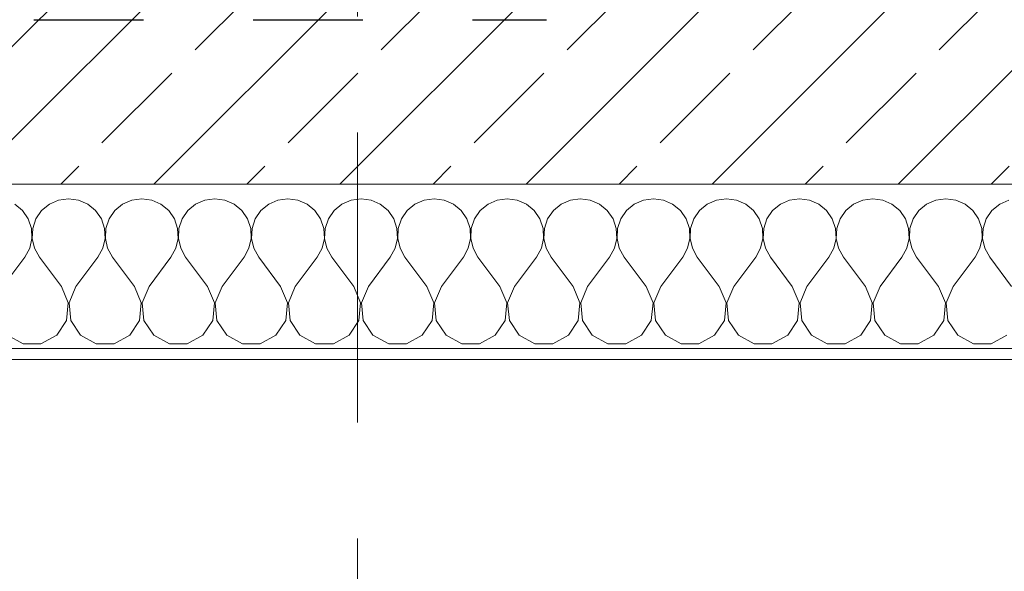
# Model space of a CAD drawing. Header units: metres. Extents: x -4 to 100, y -11 to 17.
# Tile 7 of 256: x 0.222 to 1.12, y -0.348 to 0.155. Entities that reach past the tile are written whole.
import ezdxf

# ---------------------------------------------------------------- set-up
doc = ezdxf.new("R2010")
doc.units = ezdxf.units.M
doc.header["$MEASUREMENT"] = 0
doc.linetypes.add('Punktlinie eng', pattern=[0.0375, 0.0125, -0.025])
doc.linetypes.add('Strichlinie doppelt', pattern=[0.546806, 0.264583, -0.105833, 0.070556, -0.105833])
for name, color, linetype in [('152 - Bemaßung_ Beschriftung.Ausbau', 7, 'Continuous'), ('208 - Marker.Detail', 7, 'Continuous'), ('451 - Universal.Achsen Raster', 7, 'Continuous'), ('603 - Struktur.Bodenplatte_ Decke Roh', 7, 'Continuous'), ('604 - Struktur.Wand Aussen', 7, 'Continuous')]:
    doc.layers.add(name, color=color, linetype=linetype)
doc.styles.add('ERSTELLTER_STIL_2', font='txt')
doc.dimstyles.new('ERSTELLTER_STIL__3', dxfattribs={"dimtxt": 0.1, "dimasz": 0.0532, "dimexe": 0.18, "dimexo": 0.0625, "dimgap": 0, "dimtad": 1, "dimzin": 0, "dimdsep": 46, "dimtxsty": 'ERSTELLTER_STIL_2', "dimblk": 'ARROWHEAD_2', "dimblk1": 'ARROWHEAD_2', "dimblk2": 'ARROWHEAD_2', "dimcen": 0.09, "dimse1": 1, "dimse2": 1, "dimclrd": 7, "dimclre": 7, "dimclrt": 7, "dimazin": 0, "dimtfac": 1, "dimtdec": 4, "dimtmove": 0, "dimatfit": 3, "dimfxl": 1, "dimtolj": 1, "dimtzin": 0, "dimarcsym": 0})
doc.dimstyles.new('ERSTELLTER_STIL__5', dxfattribs={"dimtxt": 0.1, "dimasz": 0.0532, "dimexe": 0.18, "dimexo": 0.0625, "dimgap": 0, "dimtad": 1, "dimtih": 1, "dimtoh": 1, "dimzin": 0, "dimdsep": 46, "dimtxsty": 'ERSTELLTER_STIL_2', "dimblk": 'ARROWHEAD_2', "dimblk1": 'ARROWHEAD_2', "dimblk2": 'ARROWHEAD_2', "dimcen": 0.09, "dimse1": 1, "dimse2": 1, "dimclrd": 7, "dimclre": 7, "dimclrt": 7, "dimazin": 0, "dimtfac": 1, "dimtdec": 4, "dimtmove": 0, "dimatfit": 3, "dimfxl": 1, "dimtolj": 1, "dimtzin": 0, "dimarcsym": 0})
doc.dimstyles.new('ERSTELLTER_STIL__6', dxfattribs={"dimtxt": 0.1, "dimasz": 0.0532, "dimexe": 0.18, "dimexo": 0.0625, "dimgap": 0, "dimtad": 1, "dimtih": 1, "dimtoh": 1, "dimzin": 0, "dimdsep": 46, "dimtxsty": 'ERSTELLTER_STIL_2', "dimblk": 'ARROWHEAD_2', "dimblk1": 'ARROWHEAD_2', "dimblk2": 'ARROWHEAD_2', "dimcen": 0.09, "dimse1": 1, "dimse2": 1, "dimclrd": 7, "dimclre": 7, "dimclrt": 7, "dimazin": 0, "dimtfac": 1, "dimtdec": 4, "dimtmove": 2, "dimatfit": 3, "dimfxl": 1, "dimtolj": 1, "dimtzin": 0, "dimarcsym": 0})
pattern_1 = [(45, (0, 0), (-0.084853, 0.084853), []), (45, (-0.04243, 0.04243), (-0.084853, 0.084853), [0.09, -0.03])]

# ---------------------------------------------------------------- blocks, each defined once
blk = doc.blocks.new('*X117')
at = {"layer": '604 - Struktur.Wand Aussen', "color": 7, "linetype": 'Continuous', "lineweight": 5}
for p, q in [((0.26667, -0.00833), (0.25756, -0.0096)), ((0.27578, -0.0096), (0.26667, -0.00833)), ((0.33333, -0.00833), (0.32422, -0.0096)), ((0.34244, -0.0096), (0.33333, -0.00833)), ((0.4, -0.00833), (0.39089, -0.0096)), ((0.40911, -0.0096), (0.4, -0.00833)), ((0.46667, -0.00833), (0.45756, -0.0096)), ((0.47578, -0.0096), (0.46667, -0.00833)), ((0.53333, -0.00833), (0.52422, -0.0096)), ((0.54244, -0.0096), (0.53333, -0.00833)), ((0.6, -0.00833), (0.59089, -0.0096)), ((0.60911, -0.0096), (0.6, -0.00833)), ((0.66667, -0.00833), (0.65756, -0.0096)), ((0.67578, -0.0096), (0.66667, -0.00833)), ((0.73333, -0.00833), (0.72422, -0.0096)), ((0.74244, -0.0096), (0.73333, -0.00833)), ((0.8, -0.00833), (0.79089, -0.0096)), ((0.80911, -0.0096), (0.8, -0.00833)), ((0.86667, -0.00833), (0.85756, -0.0096)), ((0.87578, -0.0096), (0.86667, -0.00833)), ((0.93333, -0.00833), (0.92422, -0.0096)), ((0.94244, -0.0096), (0.93333, -0.00833)), ((1, -0.00833), (0.99089, -0.0096)), ((1.00911, -0.0096), (1, -0.00833)), ((1.06667, -0.00833), (1.05756, -0.0096)), ((1.07578, -0.0096), (1.06667, -0.00833)), ((0.22461, -0.01918), (0.21752, -0.01331)), ((0.24914, -0.01331), (0.24206, -0.01918)), ((0.25756, -0.0096), (0.24914, -0.01331)), ((0.28419, -0.01331), (0.27578, -0.0096)), ((0.29127, -0.01918), (0.28419, -0.01331)), ((0.31581, -0.01331), (0.30873, -0.01918)), ((0.32422, -0.0096), (0.31581, -0.01331)), ((0.35086, -0.01331), (0.34244, -0.0096)), ((0.35794, -0.01918), (0.35086, -0.01331)), ((0.38248, -0.01331), (0.37539, -0.01918)), ((0.39089, -0.0096), (0.38248, -0.01331)), ((0.41752, -0.01331), (0.40911, -0.0096)), ((0.42461, -0.01918), (0.41752, -0.01331)), ((0.44914, -0.01331), (0.44206, -0.01918)), ((0.45756, -0.0096), (0.44914, -0.01331)), ((0.48419, -0.01331), (0.47578, -0.0096)), ((0.49127, -0.01918), (0.48419, -0.01331)), ((0.51581, -0.01331), (0.50873, -0.01918)), ((0.52422, -0.0096), (0.51581, -0.01331)), ((0.55086, -0.01331), (0.54244, -0.0096)), ((0.55794, -0.01918), (0.55086, -0.01331)), ((0.58248, -0.01331), (0.57539, -0.01918)), ((0.59089, -0.0096), (0.58248, -0.01331)), ((0.61752, -0.01331), (0.60911, -0.0096)), ((0.62461, -0.01918), (0.61752, -0.01331)), ((0.64914, -0.01331), (0.64206, -0.01918)), ((0.65756, -0.0096), (0.64914, -0.01331)), ((0.68419, -0.01331), (0.67578, -0.0096)), ((0.69127, -0.01918), (0.68419, -0.01331)), ((0.71581, -0.01331), (0.70873, -0.01918)), ((0.72422, -0.0096), (0.71581, -0.01331)), ((0.75086, -0.01331), (0.74244, -0.0096)), ((0.75794, -0.01918), (0.75086, -0.01331)), ((0.78248, -0.01331), (0.77539, -0.01918)), ((0.79089, -0.0096), (0.78248, -0.01331)), ((0.81752, -0.01331), (0.80911, -0.0096)), ((0.82461, -0.01918), (0.81752, -0.01331)), ((0.84914, -0.01331), (0.84206, -0.01918)), ((0.85756, -0.0096), (0.84914, -0.01331)), ((0.88419, -0.01331), (0.87578, -0.0096)), ((0.89127, -0.01918), (0.88419, -0.01331)), ((0.91581, -0.01331), (0.90873, -0.01918)), ((0.92422, -0.0096), (0.91581, -0.01331)), ((0.95086, -0.01331), (0.94244, -0.0096)), ((0.95794, -0.01918), (0.95086, -0.01331)), ((0.98248, -0.01331), (0.97539, -0.01918)), ((0.99089, -0.0096), (0.98248, -0.01331)), ((1.01752, -0.01331), (1.00911, -0.0096)), ((1.02461, -0.01918), (1.01752, -0.01331)), ((1.04914, -0.01331), (1.04206, -0.01918)), ((1.05756, -0.0096), (1.04914, -0.01331)), ((1.08419, -0.01331), (1.07578, -0.0096)), ((1.09127, -0.01918), (1.08419, -0.01331)), ((1.11581, -0.01331), (1.10873, -0.01918)), ((1.12422, -0.0096), (1.11581, -0.01331)), ((0.22981, -0.02676), (0.22461, -0.01918)), ((0.23275, -0.03547), (0.22981, -0.02676)), ((0.23685, -0.02676), (0.23391, -0.03547)), ((0.24206, -0.01918), (0.23685, -0.02676)), ((0.29648, -0.02676), (0.29127, -0.01918)), ((0.29942, -0.03547), (0.29648, -0.02676)), ((0.30352, -0.02676), (0.30058, -0.03547)), ((0.30873, -0.01918), (0.30352, -0.02676)), ((0.36315, -0.02676), (0.35794, -0.01918)), ((0.36609, -0.03547), (0.36315, -0.02676)), ((0.37019, -0.02676), (0.36725, -0.03547)), ((0.37539, -0.01918), (0.37019, -0.02676)), ((0.42981, -0.02676), (0.42461, -0.01918)), ((0.43275, -0.03547), (0.42981, -0.02676)), ((0.43685, -0.02676), (0.43391, -0.03547)), ((0.44206, -0.01918), (0.43685, -0.02676)), ((0.49648, -0.02676), (0.49127, -0.01918)), ((0.49942, -0.03547), (0.49648, -0.02676)), ((0.50352, -0.02676), (0.50058, -0.03547)), ((0.50873, -0.01918), (0.50352, -0.02676)), ((0.56315, -0.02676), (0.55794, -0.01918)), ((0.56609, -0.03547), (0.56315, -0.02676)), ((0.57019, -0.02676), (0.56725, -0.03547)), ((0.57539, -0.01918), (0.57019, -0.02676)), ((0.62981, -0.02676), (0.62461, -0.01918)), ((0.63275, -0.03547), (0.62981, -0.02676)), ((0.63685, -0.02676), (0.63391, -0.03547)), ((0.64206, -0.01918), (0.63685, -0.02676)), ((0.69648, -0.02676), (0.69127, -0.01918)), ((0.69942, -0.03547), (0.69648, -0.02676)), ((0.70352, -0.02676), (0.70058, -0.03547)), ((0.70873, -0.01918), (0.70352, -0.02676)), ((0.76315, -0.02676), (0.75794, -0.01918)), ((0.76609, -0.03547), (0.76315, -0.02676)), ((0.77019, -0.02676), (0.76725, -0.03547)), ((0.77539, -0.01918), (0.77019, -0.02676)), ((0.82981, -0.02676), (0.82461, -0.01918)), ((0.83275, -0.03547), (0.82981, -0.02676)), ((0.83685, -0.02676), (0.83391, -0.03547)), ((0.84206, -0.01918), (0.83685, -0.02676)), ((0.89648, -0.02676), (0.89127, -0.01918)), ((0.89942, -0.03547), (0.89648, -0.02676)), ((0.90352, -0.02676), (0.90058, -0.03547)), ((0.90873, -0.01918), (0.90352, -0.02676)), ((0.96315, -0.02676), (0.95794, -0.01918)), ((0.96609, -0.03547), (0.96315, -0.02676)), ((0.97019, -0.02676), (0.96725, -0.03547)), ((0.97539, -0.01918), (0.97019, -0.02676)), ((1.02981, -0.02676), (1.02461, -0.01918)), ((1.03275, -0.03547), (1.02981, -0.02676)), ((1.03685, -0.02676), (1.03391, -0.03547)), ((1.04206, -0.01918), (1.03685, -0.02676)), ((1.09648, -0.02676), (1.09127, -0.01918)), ((1.09942, -0.03547), (1.09648, -0.02676)), ((1.10352, -0.02676), (1.10058, -0.03547)), ((1.10873, -0.01918), (1.10352, -0.02676)), ((0.2332, -0.04466), (0.23275, -0.03547)), ((0.23391, -0.03547), (0.23347, -0.04466)), ((0.29987, -0.04466), (0.29942, -0.03547)), ((0.30058, -0.03547), (0.30013, -0.04466)), ((0.36653, -0.04466), (0.36609, -0.03547)), ((0.36725, -0.03547), (0.3668, -0.04466)), ((0.4332, -0.04466), (0.43275, -0.03547)), ((0.43391, -0.03547), (0.43347, -0.04466)), ((0.49987, -0.04466), (0.49942, -0.03547)), ((0.50058, -0.03547), (0.50013, -0.04466)), ((0.56653, -0.04466), (0.56609, -0.03547)), ((0.56725, -0.03547), (0.5668, -0.04466)), ((0.6332, -0.04466), (0.63275, -0.03547)), ((0.63391, -0.03547), (0.63347, -0.04466)), ((0.69987, -0.04466), (0.69942, -0.03547)), ((0.70058, -0.03547), (0.70013, -0.04466)), ((0.76653, -0.04466), (0.76609, -0.03547)), ((0.76725, -0.03547), (0.7668, -0.04466)), ((0.8332, -0.04466), (0.83275, -0.03547)), ((0.83391, -0.03547), (0.83347, -0.04466)), ((0.89987, -0.04466), (0.89942, -0.03547)), ((0.90058, -0.03547), (0.90013, -0.04466)), ((0.96653, -0.04466), (0.96609, -0.03547)), ((0.96725, -0.03547), (0.9668, -0.04466)), ((1.0332, -0.04466), (1.03275, -0.03547)), ((1.03391, -0.03547), (1.03347, -0.04466)), ((1.09987, -0.04466), (1.09942, -0.03547)), ((1.10058, -0.03547), (1.10013, -0.04466)), ((0.23112, -0.05362), (0.2332, -0.04466)), ((0.23347, -0.04466), (0.23555, -0.05362)), ((0.29778, -0.05362), (0.29987, -0.04466)), ((0.30013, -0.04466), (0.30222, -0.05362)), ((0.36445, -0.05362), (0.36653, -0.04466)), ((0.3668, -0.04466), (0.36888, -0.05362)), ((0.43112, -0.05362), (0.4332, -0.04466)), ((0.43347, -0.04466), (0.43555, -0.05362)), ((0.49778, -0.05362), (0.49987, -0.04466)), ((0.50013, -0.04466), (0.50222, -0.05362)), ((0.56445, -0.05362), (0.56653, -0.04466)), ((0.5668, -0.04466), (0.56888, -0.05362)), ((0.63112, -0.05362), (0.6332, -0.04466)), ((0.63347, -0.04466), (0.63555, -0.05362)), ((0.69778, -0.05362), (0.69987, -0.04466)), ((0.70013, -0.04466), (0.70222, -0.05362)), ((0.76445, -0.05362), (0.76653, -0.04466)), ((0.7668, -0.04466), (0.76888, -0.05362)), ((0.83112, -0.05362), (0.8332, -0.04466)), ((0.83347, -0.04466), (0.83555, -0.05362)), ((0.89778, -0.05362), (0.89987, -0.04466)), ((0.90013, -0.04466), (0.90222, -0.05362)), ((0.96445, -0.05362), (0.96653, -0.04466)), ((0.9668, -0.04466), (0.96888, -0.05362)), ((1.03112, -0.05362), (1.0332, -0.04466)), ((1.03347, -0.04466), (1.03555, -0.05362)), ((1.09778, -0.05362), (1.09987, -0.04466)), ((1.10013, -0.04466), (1.10222, -0.05362)), ((0.22667, -0.06167), (0.23112, -0.05362)), ((0.23555, -0.05362), (0.24, -0.06167)), ((0.29333, -0.06167), (0.29778, -0.05362)), ((0.30222, -0.05362), (0.30667, -0.06167)), ((0.36, -0.06167), (0.36445, -0.05362)), ((0.36888, -0.05362), (0.37333, -0.06167)), ((0.42667, -0.06167), (0.43112, -0.05362)), ((0.43555, -0.05362), (0.44, -0.06167)), ((0.49333, -0.06167), (0.49778, -0.05362)), ((0.50222, -0.05362), (0.50667, -0.06167)), ((0.56, -0.06167), (0.56445, -0.05362)), ((0.56888, -0.05362), (0.57333, -0.06167)), ((0.62667, -0.06167), (0.63112, -0.05362)), ((0.63555, -0.05362), (0.64, -0.06167)), ((0.69333, -0.06167), (0.69778, -0.05362)), ((0.70222, -0.05362), (0.70667, -0.06167)), ((0.76, -0.06167), (0.76445, -0.05362)), ((0.76888, -0.05362), (0.77333, -0.06167)), ((0.82667, -0.06167), (0.83112, -0.05362)), ((0.83555, -0.05362), (0.84, -0.06167)), ((0.89333, -0.06167), (0.89778, -0.05362)), ((0.90222, -0.05362), (0.90667, -0.06167)), ((0.96, -0.06167), (0.96445, -0.05362)), ((0.96888, -0.05362), (0.97333, -0.06167)), ((1.02667, -0.06167), (1.03112, -0.05362)), ((1.03555, -0.05362), (1.04, -0.06167)), ((1.09333, -0.06167), (1.09778, -0.05362)), ((1.10222, -0.05362), (1.10667, -0.06167)), ((0.20667, -0.08833), (0.22667, -0.06167)), ((0.26, -0.08833), (0.24, -0.06167)), ((0.27333, -0.08833), (0.29333, -0.06167)), ((0.32667, -0.08833), (0.30667, -0.06167)), ((0.34, -0.08833), (0.36, -0.06167)), ((0.39333, -0.08833), (0.37333, -0.06167)), ((0.40667, -0.08833), (0.42667, -0.06167)), ((0.46, -0.08833), (0.44, -0.06167)), ((0.47333, -0.08833), (0.49333, -0.06167)), ((0.52667, -0.08833), (0.50667, -0.06167)), ((0.54, -0.08833), (0.56, -0.06167)), ((0.59333, -0.08833), (0.57333, -0.06167)), ((0.60667, -0.08833), (0.62667, -0.06167)), ((0.66, -0.08833), (0.64, -0.06167)), ((0.67333, -0.08833), (0.69333, -0.06167)), ((0.72667, -0.08833), (0.70667, -0.06167)), ((0.74, -0.08833), (0.76, -0.06167)), ((0.79333, -0.08833), (0.77333, -0.06167)), ((0.80667, -0.08833), (0.82667, -0.06167)), ((0.86, -0.08833), (0.84, -0.06167)), ((0.87333, -0.08833), (0.89333, -0.06167)), ((0.92667, -0.08833), (0.90667, -0.06167)), ((0.94, -0.08833), (0.96, -0.06167)), ((0.99333, -0.08833), (0.97333, -0.06167)), ((1.00667, -0.08833), (1.02667, -0.06167)), ((1.06, -0.08833), (1.04, -0.06167)), ((1.07333, -0.08833), (1.09333, -0.06167)), ((1.12667, -0.08833), (1.10667, -0.06167)), ((0.26629, -0.1033), (0.26, -0.08833)), ((0.27333, -0.08833), (0.26705, -0.1033)), ((0.33295, -0.1033), (0.32667, -0.08833)), ((0.34, -0.08833), (0.33371, -0.1033)), ((0.39962, -0.1033), (0.39333, -0.08833)), ((0.40667, -0.08833), (0.40038, -0.1033)), ((0.46629, -0.1033), (0.46, -0.08833)), ((0.47333, -0.08833), (0.46705, -0.1033)), ((0.53295, -0.1033), (0.52667, -0.08833)), ((0.54, -0.08833), (0.53371, -0.1033)), ((0.59962, -0.1033), (0.59333, -0.08833)), ((0.60667, -0.08833), (0.60038, -0.1033)), ((0.66629, -0.1033), (0.66, -0.08833)), ((0.67333, -0.08833), (0.66705, -0.1033)), ((0.73295, -0.1033), (0.72667, -0.08833)), ((0.74, -0.08833), (0.73371, -0.1033)), ((0.79962, -0.1033), (0.79333, -0.08833)), ((0.80667, -0.08833), (0.80038, -0.1033)), ((0.86629, -0.1033), (0.86, -0.08833)), ((0.87333, -0.08833), (0.86705, -0.1033)), ((0.93295, -0.1033), (0.92667, -0.08833)), ((0.94, -0.08833), (0.93371, -0.1033)), ((0.99962, -0.1033), (0.99333, -0.08833)), ((1.00667, -0.08833), (1.00038, -0.1033)), ((1.06629, -0.1033), (1.06, -0.08833)), ((1.07333, -0.08833), (1.06705, -0.1033)), ((0.26475, -0.11947), (0.26629, -0.1033)), ((0.26705, -0.1033), (0.26858, -0.11947)), ((0.33142, -0.11947), (0.33295, -0.1033)), ((0.33371, -0.1033), (0.33525, -0.11947)), ((0.39808, -0.11947), (0.39962, -0.1033)), ((0.40038, -0.1033), (0.40192, -0.11947)), ((0.46475, -0.11947), (0.46629, -0.1033)), ((0.46705, -0.1033), (0.46858, -0.11947)), ((0.53142, -0.11947), (0.53295, -0.1033)), ((0.53371, -0.1033), (0.53525, -0.11947)), ((0.59808, -0.11947), (0.59962, -0.1033)), ((0.60038, -0.1033), (0.60192, -0.11947)), ((0.66475, -0.11947), (0.66629, -0.1033)), ((0.66705, -0.1033), (0.66858, -0.11947)), ((0.73142, -0.11947), (0.73295, -0.1033)), ((0.73371, -0.1033), (0.73525, -0.11947)), ((0.79808, -0.11947), (0.79962, -0.1033)), ((0.80038, -0.1033), (0.80192, -0.11947)), ((0.86475, -0.11947), (0.86629, -0.1033)), ((0.86705, -0.1033), (0.86858, -0.11947)), ((0.93142, -0.11947), (0.93295, -0.1033)), ((0.93371, -0.1033), (0.93525, -0.11947)), ((0.99808, -0.11947), (0.99962, -0.1033)), ((1.00038, -0.1033), (1.00192, -0.11947)), ((1.06475, -0.11947), (1.06629, -0.1033)), ((1.06705, -0.1033), (1.06858, -0.11947)), ((0.25576, -0.13299), (0.26475, -0.11947)), ((0.26858, -0.11947), (0.27757, -0.13299)), ((0.32243, -0.13299), (0.33142, -0.11947)), ((0.33525, -0.11947), (0.34424, -0.13299)), ((0.3891, -0.13299), (0.39808, -0.11947)), ((0.40192, -0.11947), (0.4109, -0.13299)), ((0.45576, -0.13299), (0.46475, -0.11947)), ((0.46858, -0.11947), (0.47757, -0.13299)), ((0.52243, -0.13299), (0.53142, -0.11947)), ((0.53525, -0.11947), (0.54424, -0.13299)), ((0.5891, -0.13299), (0.59808, -0.11947)), ((0.60192, -0.11947), (0.6109, -0.13299)), ((0.65576, -0.13299), (0.66475, -0.11947)), ((0.66858, -0.11947), (0.67757, -0.13299)), ((0.72243, -0.13299), (0.73142, -0.11947)), ((0.73525, -0.11947), (0.74424, -0.13299)), ((0.7891, -0.13299), (0.79808, -0.11947)), ((0.80192, -0.11947), (0.8109, -0.13299)), ((0.85576, -0.13299), (0.86475, -0.11947)), ((0.86858, -0.11947), (0.87757, -0.13299)), ((0.92243, -0.13299), (0.93142, -0.11947)), ((0.93525, -0.11947), (0.94424, -0.13299)), ((0.9891, -0.13299), (0.99808, -0.11947)), ((1.00192, -0.11947), (1.0109, -0.13299)), ((1.05576, -0.13299), (1.06475, -0.11947)), ((1.06858, -0.11947), (1.07757, -0.13299)), ((0.2109, -0.13299), (0.22521, -0.14066)), ((0.24145, -0.14066), (0.25576, -0.13299)), ((0.27757, -0.13299), (0.29188, -0.14066)), ((0.30812, -0.14066), (0.32243, -0.13299)), ((0.34424, -0.13299), (0.35855, -0.14066)), ((0.37479, -0.14066), (0.3891, -0.13299)), ((0.4109, -0.13299), (0.42521, -0.14066)), ((0.44145, -0.14066), (0.45576, -0.13299)), ((0.47757, -0.13299), (0.49188, -0.14066)), ((0.50812, -0.14066), (0.52243, -0.13299)), ((0.54424, -0.13299), (0.55855, -0.14066)), ((0.57479, -0.14066), (0.5891, -0.13299)), ((0.6109, -0.13299), (0.62521, -0.14066)), ((0.64145, -0.14066), (0.65576, -0.13299)), ((0.67757, -0.13299), (0.69188, -0.14066)), ((0.70812, -0.14066), (0.72243, -0.13299)), ((0.74424, -0.13299), (0.75855, -0.14066)), ((0.77479, -0.14066), (0.7891, -0.13299)), ((0.8109, -0.13299), (0.82521, -0.14066)), ((0.84145, -0.14066), (0.85576, -0.13299)), ((0.87757, -0.13299), (0.89188, -0.14066)), ((0.90812, -0.14066), (0.92243, -0.13299)), ((0.94424, -0.13299), (0.95855, -0.14066)), ((0.97479, -0.14066), (0.9891, -0.13299)), ((1.0109, -0.13299), (1.02521, -0.14066)), ((1.04145, -0.14066), (1.05576, -0.13299)), ((1.07757, -0.13299), (1.09188, -0.14066)), ((1.10812, -0.14066), (1.12243, -0.13299)), ((0.22521, -0.14066), (0.24145, -0.14066)), ((0.29188, -0.14066), (0.30812, -0.14066)), ((0.35855, -0.14066), (0.37479, -0.14066)), ((0.42521, -0.14066), (0.44145, -0.14066)), ((0.49188, -0.14066), (0.50812, -0.14066)), ((0.55855, -0.14066), (0.57479, -0.14066)), ((0.62521, -0.14066), (0.64145, -0.14066)), ((0.69188, -0.14066), (0.70812, -0.14066)), ((0.75855, -0.14066), (0.77479, -0.14066)), ((0.82521, -0.14066), (0.84145, -0.14066)), ((0.89188, -0.14066), (0.90812, -0.14066)), ((0.95855, -0.14066), (0.97479, -0.14066)), ((1.02521, -0.14066), (1.04145, -0.14066)), ((1.09188, -0.14066), (1.10812, -0.14066))]:
    blk.add_line(p, q, dxfattribs=at)
blk = doc.blocks.new('*D419')
at = {"layer": '152 - Bemaßung_ Beschriftung.Ausbau', "color": 7, "linetype": 'Continuous', "lineweight": 5}
for p, q in [((-1.71, 0.26521), (-1.64, 0.22479)), ((-1.675, 0.005), (-1.675, 0.245)), ((-1.71, 0.02521), (-1.64, -0.01521))]:
    blk.add_line(p, q, dxfattribs=at)
at = {"layer": '152 - Bemaßung_ Beschriftung.Ausbau', "color": 7, "lineweight": 5, "insert": (-1.695, 0.04911), "char_height": 0.1, "attachment_point": 7, "rotation": 90, "style": 'ERSTELLTER_STIL_2'}
blk.add_mtext('\\A1;{\\pql;\\fArial|b0|i0|c0|p38;24}', dxfattribs=at)
blk = doc.blocks.new('ARROWHEAD_2')
at = {"color": 0, "linetype": 'Continuous', "lineweight": 0}
for p, q in [((-0.378, -0.655), (0.378, 0.655)), ((0, 0), (-1, 0))]:
    blk.add_line(p, q, dxfattribs=at)
blk = doc.blocks.new('*D420')
at = {"layer": '152 - Bemaßung_ Beschriftung.Ausbau', "color": 7, "linetype": 'Continuous', "lineweight": 5}
for p, q in [((-1.71, 5.89269), (-1.64, 5.85228)), ((-1.675, 0.245), (-1.675, 5.87248)), ((-1.71, 0.26521), (-1.64, 0.22479)), ((-1.6225, 0.245), (-1.7275, 0.245)), ((-1.675, 0.005), (-1.675, 0.245))]:
    blk.add_line(p, q, dxfattribs=at)
at = {"layer": '152 - Bemaßung_ Beschriftung.Ausbau', "color": 7, "lineweight": 5, "char_height": 0.1, "attachment_point": 7, "rotation": 90, "style": 'ERSTELLTER_STIL_2'}
for s, insert in [('\\A1;{\\pql;\\fArial|b0|i0|c0|p38;15}', (-1.695, 5.70048)), ('\\A1;{\\pql;\\fArial|b0|i0|c0|p38;5,62\\fArial|b0|i0|c0|p38;\\A1{\\H.66x;\\S75^  ;}}', (-1.67559, 2.79974))]:
    blk.add_mtext(s, dxfattribs=dict(at, insert=insert))
blk = doc.blocks.new('*D428')
at = {"layer": '152 - Bemaßung_ Beschriftung.Ausbau', "color": 7, "linetype": 'Continuous', "lineweight": 5}
for p, q in [((-2.21, 0.27019), (-2.14, 0.22978)), ((-2.14, 0.22479), (-2.21, 0.26521)), ((-2.175, 0.005), (-2.175, 0.245)), ((-2.21, 0.02521), (-2.14, -0.01521)), ((-2.1225, 0.005), (-2.2275, 0.005)), ((-2.175, -0.145), (-2.175, 0.005))]:
    blk.add_line(p, q, dxfattribs=at)
at = {"layer": '152 - Bemaßung_ Beschriftung.Ausbau', "color": 7, "lineweight": 5, "insert": (-2.195, 0.04911), "char_height": 0.1, "attachment_point": 7, "rotation": 90, "style": 'ERSTELLTER_STIL_2'}
blk.add_mtext('\\A1;{\\pql;\\fArial|b0|i0|c0|p38;24}', dxfattribs=at)
blk = doc.blocks.new('*D429')
at = {"layer": '152 - Bemaßung_ Beschriftung.Ausbau', "color": 7, "linetype": 'Continuous', "lineweight": 5}
for p, q in [((-2.21, 0.27019), (-2.14, 0.22978)), ((-2.14, 0.22479), (-2.21, 0.26521)), ((-2.1225, 0.245), (-2.2275, 0.245)), ((-2.175, 0.245), (-2.175, 0.24998)), ((-2.175, 0.005), (-2.175, 0.245))]:
    blk.add_line(p, q, dxfattribs=at)
blk = doc.blocks.new('*D441')
at = {"layer": '152 - Bemaßung_ Beschriftung.Ausbau', "color": 7, "linetype": 'Continuous', "lineweight": 5}
for p, q in [((-0.165, -4.1125), (-0.165, -4.0075)), ((-0.015, -4.1125), (-0.015, -4.0075)), ((-0.14479, -4.025), (-0.18521, -4.095)), ((0.00521, -4.025), (-0.03521, -4.095)), ((-0.19923, -4.06), (-0.165, -4.06)), ((-0.165, -4.06), (-0.015, -4.06)), ((-0.015, -4.06), (1.12, -4.06))]:
    blk.add_line(p, q, dxfattribs=at)
at = {"layer": '152 - Bemaßung_ Beschriftung.Ausbau', "color": 7, "lineweight": 5, "insert": (-0.16511, -4.0505), "char_height": 0.1, "attachment_point": 7, "style": 'ERSTELLTER_STIL_2'}
blk.add_mtext('\\A1;{\\pql;\\fArial|b0|i0|c0|p38;15}', dxfattribs=at)
blk = doc.blocks.new('*D442')
at = {"layer": '152 - Bemaßung_ Beschriftung.Ausbau', "color": 7, "linetype": 'Continuous', "lineweight": 5}
for p, q in [((1.12, -4.1125), (1.12, -4.0075)), ((0.00521, -4.025), (-0.03521, -4.095)), ((1.14021, -4.025), (1.09979, -4.095)), ((-0.015, -4.06), (1.12, -4.06)), ((1.12, -4.06), (3.52, -4.06))]:
    blk.add_line(p, q, dxfattribs=at)
at = {"layer": '152 - Bemaßung_ Beschriftung.Ausbau', "color": 7, "lineweight": 5, "insert": (0.39443, -4.05941), "char_height": 0.1, "attachment_point": 7, "style": 'ERSTELLTER_STIL_2'}
blk.add_mtext('\\A1;{\\pql;\\fArial|b0|i0|c0|p38;1,13\\fArial|b0|i0|c0|p38;\\A1{\\H.66x;\\S5^  ;}}', dxfattribs=at)
blk = doc.blocks.new('*D443')
at = {"layer": '152 - Bemaßung_ Beschriftung.Ausbau', "color": 7, "linetype": 'Continuous', "lineweight": 5}
for p, q in [((1.14021, -4.025), (1.09979, -4.095)), ((3.54021, -4.025), (3.49979, -4.095)), ((1.12, -4.06), (3.52, -4.06))]:
    blk.add_line(p, q, dxfattribs=at)
at = {"layer": '152 - Bemaßung_ Beschriftung.Ausbau', "color": 7, "lineweight": 5, "char_height": 0.1, "attachment_point": 7, "style": 'ERSTELLTER_STIL_2'}
for s, insert in [('\\A1;{\\pql;\\fArial|b0|i0|c0|p38;2,40}', (2.18697, -4.04)), ('\\A1;{\\pql;\\fArial|b0|i0|c0|p38;2,01}', (2.18697, -4.18))]:
    blk.add_mtext(s, dxfattribs=dict(at, insert=insert))
blk = doc.blocks.new('*D478')
at = {"layer": '152 - Bemaßung_ Beschriftung.Ausbau', "color": 7, "linetype": 'Continuous', "lineweight": 5}
for p, q in [((-0.015, -4.6125), (-0.015, -4.5075)), ((0.00521, -4.525), (-0.03521, -4.595)), ((0.24521, -4.525), (0.20479, -4.595)), ((-0.165, -4.56), (-0.015, -4.56)), ((-0.015, -4.56), (0.225, -4.56))]:
    blk.add_line(p, q, dxfattribs=at)
at = {"layer": '152 - Bemaßung_ Beschriftung.Ausbau', "color": 7, "lineweight": 5, "insert": (0.02911, -4.54), "char_height": 0.1, "attachment_point": 7, "style": 'ERSTELLTER_STIL_2'}
blk.add_mtext('\\A1;{\\pql;\\fArial|b0|i0|c0|p38;24}', dxfattribs=at)
blk = doc.blocks.new('*D479')
at = {"layer": '152 - Bemaßung_ Beschriftung.Ausbau', "color": 7, "linetype": 'Continuous', "lineweight": 5}
for p, q in [((0.225, -4.6125), (0.225, -4.5075)), ((4.04499, -4.6125), (4.04499, -4.5075)), ((0.24521, -4.525), (0.20479, -4.595)), ((4.0652, -4.525), (4.02478, -4.595)), ((-0.015, -4.56), (0.225, -4.56)), ((0.225, -4.56), (4.04499, -4.56)), ((4.04499, -4.56), (4.19499, -4.56))]:
    blk.add_line(p, q, dxfattribs=at)
at = {"layer": '152 - Bemaßung_ Beschriftung.Ausbau', "color": 7, "lineweight": 5, "char_height": 0.1, "attachment_point": 7, "style": 'ERSTELLTER_STIL_2'}
for s, insert in [('\\A1;{\\pql;\\fArial|b0|i0|c0|p38;3,82}', (1.92608, -4.54)), ('\\A1;{\\pql;\\fArial|b0|i0|c0|p38;15}', (3.87299, -4.54))]:
    blk.add_mtext(s, dxfattribs=dict(at, insert=insert))
blk = doc.blocks.new('*D518')
at = {"layer": '152 - Bemaßung_ Beschriftung.Ausbau', "color": 7, "linetype": 'Continuous', "lineweight": 5}
for p, q in [((-0.165, -5.1125), (-0.165, -5.0075)), ((-0.015, -5.1125), (-0.015, -5.0075)), ((-0.14479, -5.025), (-0.18521, -5.095)), ((0.00521, -5.025), (-0.03521, -5.095)), ((-0.19923, -5.06), (-0.165, -5.06)), ((-0.165, -5.06), (-0.015, -5.06)), ((-0.015, -5.06), (0.225, -5.06))]:
    blk.add_line(p, q, dxfattribs=at)
at = {"layer": '152 - Bemaßung_ Beschriftung.Ausbau', "color": 7, "lineweight": 5, "insert": (-0.16511, -5.0505), "char_height": 0.1, "attachment_point": 7, "style": 'ERSTELLTER_STIL_2'}
blk.add_mtext('\\A1;{\\pql;\\fArial|b0|i0|c0|p38;15}', dxfattribs=at)
blk = doc.blocks.new('*D519')
at = {"layer": '152 - Bemaßung_ Beschriftung.Ausbau', "color": 7, "linetype": 'Continuous', "lineweight": 5}
for p, q in [((0.00521, -5.025), (-0.03521, -5.095)), ((0.24521, -5.025), (0.20479, -5.095)), ((-0.015, -5.06), (0.225, -5.06))]:
    blk.add_line(p, q, dxfattribs=at)
at = {"layer": '152 - Bemaßung_ Beschriftung.Ausbau', "color": 7, "lineweight": 5, "char_height": 0.1, "attachment_point": 7, "style": 'ERSTELLTER_STIL_2'}
for s, insert in [('\\A1;{\\pql;\\fArial|b0|i0|c0|p38;15\\fArial|b0|i0|c0|p38;\\A1{\\H.66x;\\S5^  ;}}', (0.20157, -5.04897)), ('\\A1;{\\pql;\\fArial|b0|i0|c0|p38;24}', (0.02911, -5.04))]:
    blk.add_mtext(s, dxfattribs=dict(at, insert=insert))
blk = doc.blocks.new('*D520')
at = {"layer": '152 - Bemaßung_ Beschriftung.Ausbau', "color": 7, "linetype": 'Continuous', "lineweight": 5}
for p, q in [((0.225, -5.1125), (0.225, -5.0075)), ((0.37999, -5.1125), (0.37999, -5.0075)), ((0.24521, -5.025), (0.20479, -5.095)), ((0.4002, -5.025), (0.35978, -5.095)), ((-0.015, -5.06), (0.225, -5.06)), ((0.225, -5.06), (0.37999, -5.06)), ((0.37999, -5.06), (0.67999, -5.06))]:
    blk.add_line(p, q, dxfattribs=at)
blk = doc.blocks.new('*D521')
at = {"layer": '152 - Bemaßung_ Beschriftung.Ausbau', "color": 7, "linetype": 'Continuous', "lineweight": 5}
for p, q in [((0.4002, -5.025), (0.35978, -5.095)), ((0.7002, -5.025), (0.65978, -5.095)), ((0.37999, -5.06), (0.67999, -5.06))]:
    blk.add_line(p, q, dxfattribs=at)
at = {"layer": '152 - Bemaßung_ Beschriftung.Ausbau', "color": 7, "lineweight": 5, "insert": (0.4541, -5.04), "char_height": 0.1, "attachment_point": 7, "style": 'ERSTELLTER_STIL_2'}
blk.add_mtext('\\A1;{\\pql;\\fArial|b0|i0|c0|p38;30}', dxfattribs=at)
blk = doc.blocks.new('*D522')
at = {"layer": '152 - Bemaßung_ Beschriftung.Ausbau', "color": 7, "linetype": 'Continuous', "lineweight": 5}
for p, q in [((0.67999, -5.1125), (0.67999, -5.0075)), ((3.97999, -5.1125), (3.97999, -5.0075)), ((0.7002, -5.025), (0.65978, -5.095)), ((4.0002, -5.025), (3.95978, -5.095)), ((0.37999, -5.06), (0.67999, -5.06)), ((0.67999, -5.06), (3.97999, -5.06)), ((3.97999, -5.06), (4.27999, -5.06))]:
    blk.add_line(p, q, dxfattribs=at)
at = {"layer": '152 - Bemaßung_ Beschriftung.Ausbau', "color": 7, "lineweight": 5, "insert": (2.19696, -5.04), "char_height": 0.1, "attachment_point": 7, "style": 'ERSTELLTER_STIL_2'}
blk.add_mtext('\\A1;{\\pql;\\fArial|b0|i0|c0|p38;3,30}', dxfattribs=at)
blk = doc.blocks.new('*D562')
at = {"layer": '152 - Bemaßung_ Beschriftung.Ausbau', "color": 7, "linetype": 'Continuous', "lineweight": 5}
for p, q in [((-0.165, -6.1125), (-0.165, -6.0075)), ((62.42503, -6.1125), (62.42503, -6.0075)), ((-0.14479, -6.025), (-0.18521, -6.095)), ((62.40482, -6.095), (62.44523, -6.025)), ((-0.19923, -6.06), (-0.165, -6.06)), ((-0.165, -6.06), (62.42503, -6.06)), ((62.42503, -6.06), (62.45926, -6.06))]:
    blk.add_line(p, q, dxfattribs=at)
at = {"layer": '152 - Bemaßung_ Beschriftung.Ausbau', "color": 7, "lineweight": 5, "insert": (30.95904, -6.04), "char_height": 0.1, "attachment_point": 7, "style": 'ERSTELLTER_STIL_2'}
blk.add_mtext('\\A1;{\\pql;\\fArial|b0|i0|c0|p38;62,59}', dxfattribs=at)
blk = doc.blocks.new('*D747')
at = {"layer": '152 - Bemaßung_ Beschriftung.Ausbau', "color": 7, "linetype": 'Continuous', "lineweight": 5}
for p, q in [((-0.165, -5.6125), (-0.165, -5.5075)), ((43.74, -5.6125), (43.74, -5.5075)), ((-0.14479, -5.525), (-0.18521, -5.595)), ((43.76021, -5.525), (43.71979, -5.595)), ((-0.19923, -5.56), (-0.165, -5.56)), ((-0.165, -5.56), (43.74, -5.56)), ((43.74, -5.56), (43.89, -5.56))]:
    blk.add_line(p, q, dxfattribs=at)
at = {"layer": '152 - Bemaßung_ Beschriftung.Ausbau', "color": 7, "lineweight": 5, "char_height": 0.1, "attachment_point": 7, "style": 'ERSTELLTER_STIL_2'}
for s, insert in [('\\A1;{\\pql;\\fArial|b0|i0|c0|p38;43,90\\fArial|b0|i0|c0|p38;\\A1{\\H.66x;\\S5^  ;}}', (21.59149, -5.55941)), ('\\A1;{\\pql;\\fArial|b0|i0|c0|p38;15}', (43.73989, -5.5505))]:
    blk.add_mtext(s, dxfattribs=dict(at, insert=insert))

msp = doc.modelspace()

# ---------------------------------------------------------------- hatches: boundary and pattern name
at = {"layer": '604 - Struktur.Wand Aussen', "linetype": 'Continuous', "lineweight": 0, "true_color": 0x000000}
h = msp.add_hatch(dxfattribs=at)
h.set_pattern_fill('Beton__Stahlbeton_0001', color=18, style=0, pattern_type=2)
h.set_pattern_definition(pattern_1)
h.paths.add_polyline_path([(0.225, 0.245), (-0.015, 0.005), (0.225, 0.005)])
h = msp.add_hatch(dxfattribs=at)
h.set_pattern_fill('Beton__Stahlbeton_0001', color=18, style=0, pattern_type=2)
h.set_pattern_definition(pattern_1)
h.paths.add_polyline_path([(0.225, 0.245), (0.225, 0.005), (1.18, 0.005), (1.18, 0.125), (1.12, 0.125), (1.12, 0.195), (1.12, 0.245)])
h = msp.add_hatch(dxfattribs=at)
h.set_pattern_fill('Verputz_0001', color=18, style=0, pattern_type=2)
h.set_pattern_definition([(0, (0, 0), (0, 0.0866025), [0, -0.05]), (0, (0.025, 0.0433), (0, 0.0866025), [0, -0.05])])
h.paths.add_polyline_path([(-0.165, -0.145), (-0.165, -0.155), (1.21, -0.155), (1.21, -0.145)])

# ---------------------------------------------------------------- linework, layer by layer
at = {"layer": '208 - Marker.Detail', "color": 30, "linetype": 'Punktlinie eng', "lineweight": 25, "true_color": 0xff6e00}
msp.add_line((0.235, 0.155), (0.70249, 0.155), dxfattribs=at)
at = {"layer": '451 - Universal.Achsen Raster', "color": 160, "linetype": 'Strichlinie doppelt', "lineweight": 9, "true_color": 0x3232ff}
msp.add_line((0.52999, -10.585), (0.52999, 16.355), dxfattribs=at)
at = {"layer": '603 - Struktur.Bodenplatte_ Decke Roh', "color": 7, "linetype": 'Continuous', "lineweight": 18, "flags": 128}
msp.add_lwpolyline([(-0.015, 13.695), (-0.015, 0.005), (43.89, 0.005)], dxfattribs=at)
at = {"layer": '604 - Struktur.Wand Aussen', "color": 7, "linetype": 'Continuous', "lineweight": 13}
for p, q in [((-0.015, 0.005), (0.225, 0.005)), ((-0.015, 0.005), (0.225, 0.005)), ((0.225, 0.005), (1.18, 0.005))]:
    msp.add_line(p, q, dxfattribs=at)
at = {"layer": '604 - Struktur.Wand Aussen', "color": 7, "linetype": 'Continuous', "lineweight": 5}
msp.add_line((-0.025, -0.145), (1.18, -0.145), dxfattribs=at)
at = {"layer": '604 - Struktur.Wand Aussen', "color": 7, "linetype": 'Continuous', "lineweight": 5, "flags": 128}
msp.add_lwpolyline([(-0.165, -0.155), (1.21, -0.155)], dxfattribs=at)

# ---------------------------------------------------------------- block references
at = {"layer": '604 - Struktur.Wand Aussen', "color": 7, "lineweight": 18}
msp.add_blockref('*X117', (0, 0), dxfattribs=at)

# ---------------------------------------------------------------- dimensions: what is measured, and where the dimension line sits
at = {"layer": '152 - Bemaßung_ Beschriftung.Ausbau', "color": 7, "linetype": 'Continuous', "lineweight": 5}
for base, p1, p2, picture, middle in [((-1.675, 5.87248), (0.225, 0.245), (5.76624, 5.87248), '*D420', (-1.745, 3.1028)), ((-2.175, 0.24998), (0.225, 0.245), (0.37999, 0.24998), '*D429', (-2.245, 0.44339)), ((-2.175, 0.245), (-0.015, 0.005), (0.225, 0.245), '*D428', (-2.245, 0.12535)), ((-1.675, 0.245), (-0.015, 0.005), (0.225, 0.245), '*D419', (-1.745, 0.12535))]:
    dim = msp.add_linear_dim(base=base, p1=p1, p2=p2, angle=90, dimstyle='ERSTELLTER_STIL__3', dxfattribs=at)
    dim.commit()
    dim.dimension.update_dxf_attribs({"geometry": picture, "text_midpoint": middle, "dimtype": 160, "text_rotation": 90})
for base, p1, p2, dimstyle, picture, middle in [((4.04499, -4.56), (0.225, 0.245), (4.04499, 3.29123), 'ERSTELLTER_STIL__5', '*D479', (2.05596, -4.49)), ((0.37999, -5.06), (0.225, 0.245), (0.37999, 0.69998), 'ERSTELLTER_STIL__6', '*D520', (0.41286, -4.99732)), ((0.67999, -5.06), (0.37999, 0.69998), (0.67999, 0.69998), 'ERSTELLTER_STIL__5', '*D521', (0.53034, -4.99)), ((3.97999, -5.06), (0.67999, 0.69998), (3.97999, 0.69998), 'ERSTELLTER_STIL__5', '*D522', (2.32684, -4.99)), ((0.225, -4.56), (-0.015, 0.005), (0.225, 0.245), 'ERSTELLTER_STIL__5', '*D478', (0.10535, -4.49)), ((0.225, -5.06), (-0.015, 0.005), (0.225, 0.245), 'ERSTELLTER_STIL__5', '*D519', (0.10535, -4.99)), ((1.12, -4.0599999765), (-0.015, 0.005), (1.12, 0.125), 'ERSTELLTER_STIL__5', '*D442', (0.6593704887, -3.9899999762)), ((3.52, -4.06), (1.12, 0.125), (3.52, 0.125), 'ERSTELLTER_STIL__5', '*D443', (2.31685, -3.99)), ((-0.015, -4.06), (-0.165, -0.145), (-0.015, 0.005), 'ERSTELLTER_STIL__6', '*D441', (-0.08888, -4.0005)), ((-0.015, -5.06), (-0.165, -0.145), (-0.015, 0.005), 'ERSTELLTER_STIL__6', '*D518', (-0.08888, -5.0005)), ((62.42503, -6.06), (-0.165, -0.145), (62.42503, -0.145), 'ERSTELLTER_STIL__5', '*D562', (31.12704, -5.99)), ((43.7400000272, -5.5599999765), (-0.165, -0.145), (43.7400000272, -0.145), 'ERSTELLTER_STIL__5', '*D747', (21.8945452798, -5.4899999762))]:
    dim = msp.add_linear_dim(base=base, p1=p1, p2=p2, angle=0, dimstyle=dimstyle, dxfattribs=at)
    dim.commit()
    dim.dimension.update_dxf_attribs({"geometry": picture, "text_midpoint": middle, "dimtype": 160})

doc.saveas('drawing.dxf')
